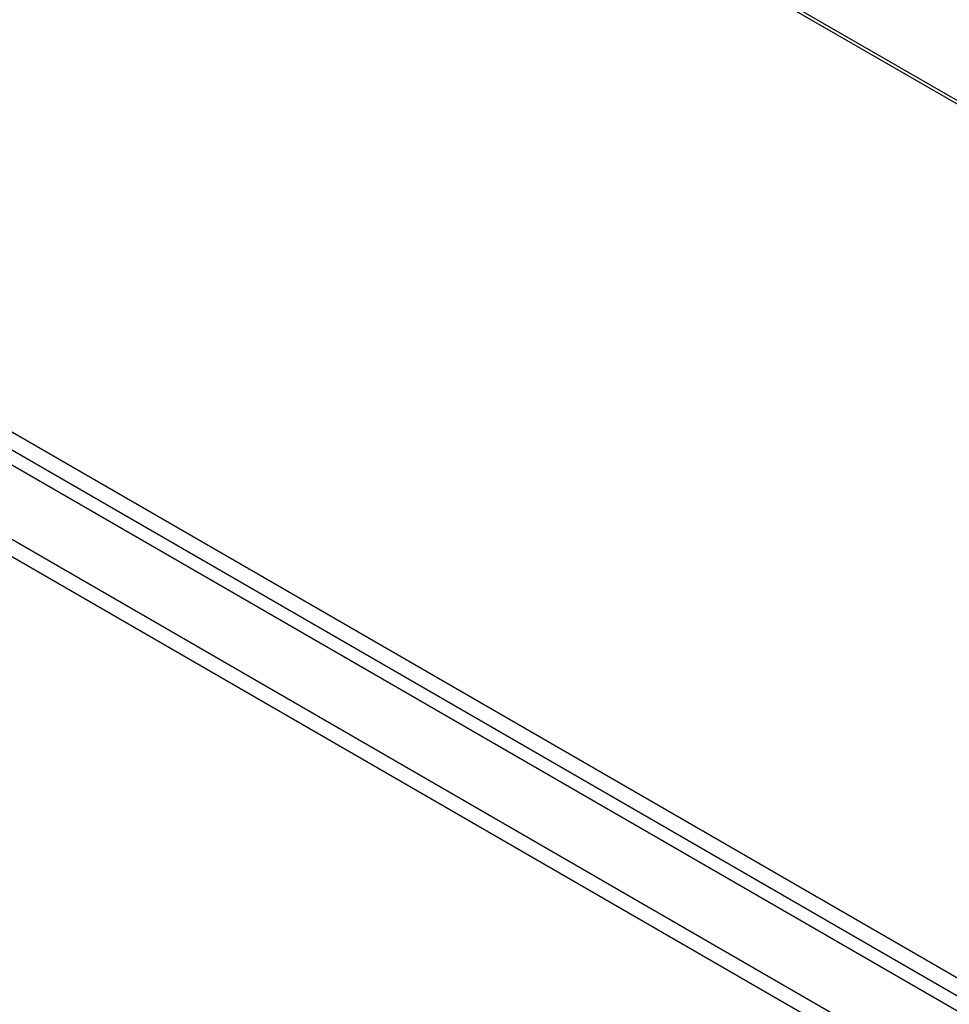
# Model space of a CAD drawing. Header units: inches. Extents: x 20 to 506, y 54 to 236.
# Tile 157 of 245: x 437.54 to 446.05, y 221.8 to 230.82. Entities that reach past the tile are written whole.
import ezdxf

# ---------------------------------------------------------------- set-up
doc = ezdxf.new("R2010")
doc.units = ezdxf.units.IN
doc.header["$MEASUREMENT"] = 0
doc.layers.add('Visible Edges(ANSI)', color=7, linetype='Continuous', lineweight=25)
doc.layers.add('Visible Tangent Edges(ANSI)', color=7, linetype='Continuous', lineweight=25)

msp = doc.modelspace()

# ---------------------------------------------------------------- linework, layer by layer
at = {"layer": 'Visible Edges(ANSI)'}
for p, q in [((438.6763, 234.3734), (471.5957, 215.3674)), ((430.6825, 230.6539), (464.3443, 211.2193))]:
    msp.add_line(p, q, dxfattribs=at)
at = {"layer": 'Visible Tangent Edges(ANSI)'}
for p, q in [((471.5462, 215.3625), (438.6473, 234.3567)), ((464.6151, 211.3608), (430.814, 230.8759)), ((430.744, 230.7547), (464.5451, 211.2396)), ((430.092, 230.3131), (463.7539, 210.8784)), ((463.6839, 210.7572), (430.022, 230.1918))]:
    msp.add_line(p, q, dxfattribs=at)

doc.saveas('drawing.dxf')
